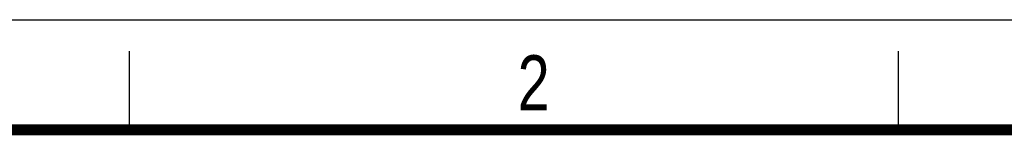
# Model space of a CAD drawing. Header units: millimetres. Extents: x 0 to 210, y 0 to 297.
# Tile 21 of 26: x 49 to 112, y 290 to 297. Entities that reach past the tile are written whole.
import ezdxf

# ---------------------------------------------------------------- set-up
doc = ezdxf.new("R2010")
doc.units = ezdxf.units.MM
doc.header["$LTSCALE"] = 19.36
doc.layers.get('0').update_dxf_attribs({"linetype": 'CONTINUOUS'})
doc.styles.add('TEXTSTYLE_2', font='txt', dxfattribs={"width": 0.75})

msp = doc.modelspace()

# ---------------------------------------------------------------- linework, layer by layer
at = {"color": 2, "linetype": 'CONTINUOUS'}
for p, q in [((0, 297), (210, 297)), ((56, 290), (56, 295)), ((105, 290), (105, 295))]:
    msp.add_line(p, q, dxfattribs=at)
at = {"color": 7, "linetype": 'CONTINUOUS', "const_width": 0.7}
msp.add_lwpolyline([(7, 290), (203, 290)], dxfattribs=at)

# ---------------------------------------------------------------- texts
at = {"color": 5, "linetype": 'CONTINUOUS', "style": 'TEXTSTYLE_2', "width": 0.785714}
msp.add_text('2', height=3.5, dxfattribs=at).set_placement((80.73138, 291.23958))

doc.saveas('drawing.dxf')
